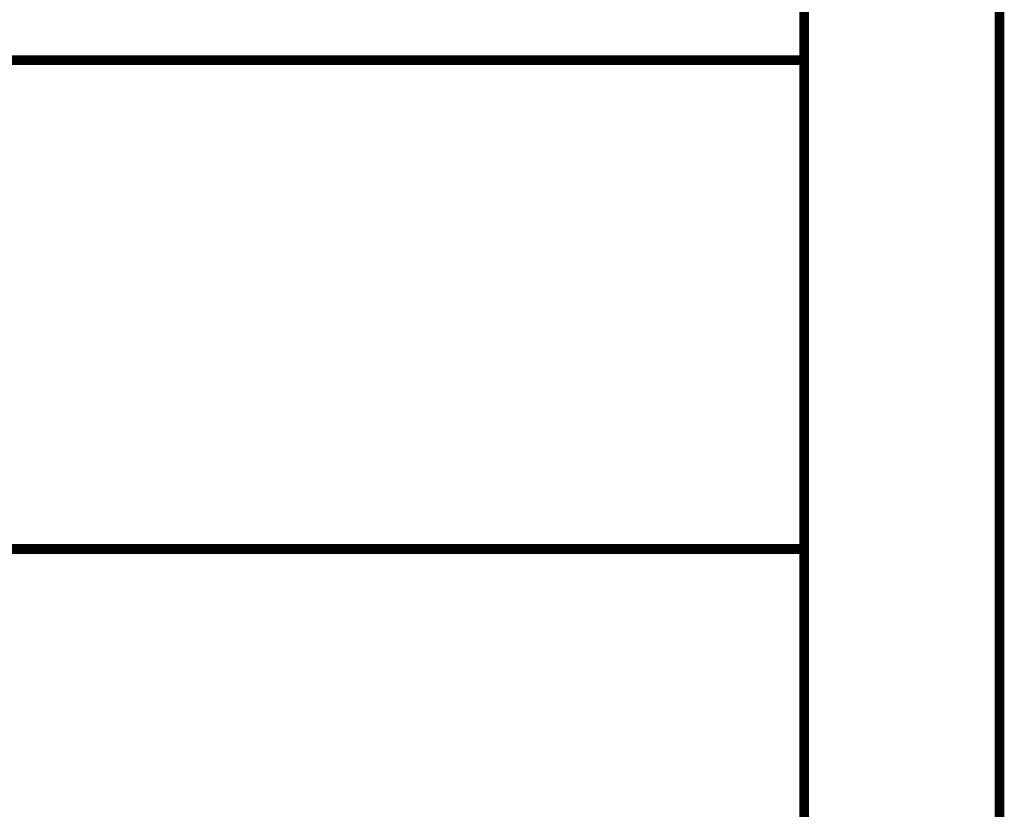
# Model space of a CAD drawing. Header units: inches. Extents: x -0.5 to 15.2, y -1.3 to 8.2.
# Tile 248 of 256: x 13.5 to 14.5, y 0.1 to 0.9. Entities that reach past the tile are written whole.
import ezdxf

# ---------------------------------------------------------------- set-up
doc = ezdxf.new("R2010")
doc.units = ezdxf.units.IN
doc.header["$MEASUREMENT"] = 0
doc.layers.add('M9 Title Sheet', color=56, linetype='Continuous')

msp = doc.modelspace()

# ---------------------------------------------------------------- linework, layer by layer
at = {"layer": 'M9 Title Sheet'}
for points in [[(14.5085, -1.3335, 0.01, 0.01, 0), (14.5085, 8.1665, 0.01, 0.01, 0)], [(14.3085, -1.1335, 0.01, 0.01, 0), (14.3085, 7.9665, 0.01, 0.01, 0)], [(11.3045, 0.871, 0.01, 0.01, 0), (14.3085, 0.871, 0.01, 0.01, 0)], [(11.3045, 0.3705, 0.01, 0.01, 0), (14.3045, 0.3705, 0.01, 0.01, 0)]]:
    msp.add_lwpolyline(points, format="xyseb", dxfattribs=at)
for points in [[(14.306, 0.871, 0.005, 0.005, 1), (14.311, 0.871, 0.005, 0.005, 1)], [(14.302, 0.3705, 0.005, 0.005, 1), (14.307, 0.3705, 0.005, 0.005, 1)]]:
    msp.add_lwpolyline(points, format="xyseb", close=True, dxfattribs=at)

doc.saveas('drawing.dxf')
